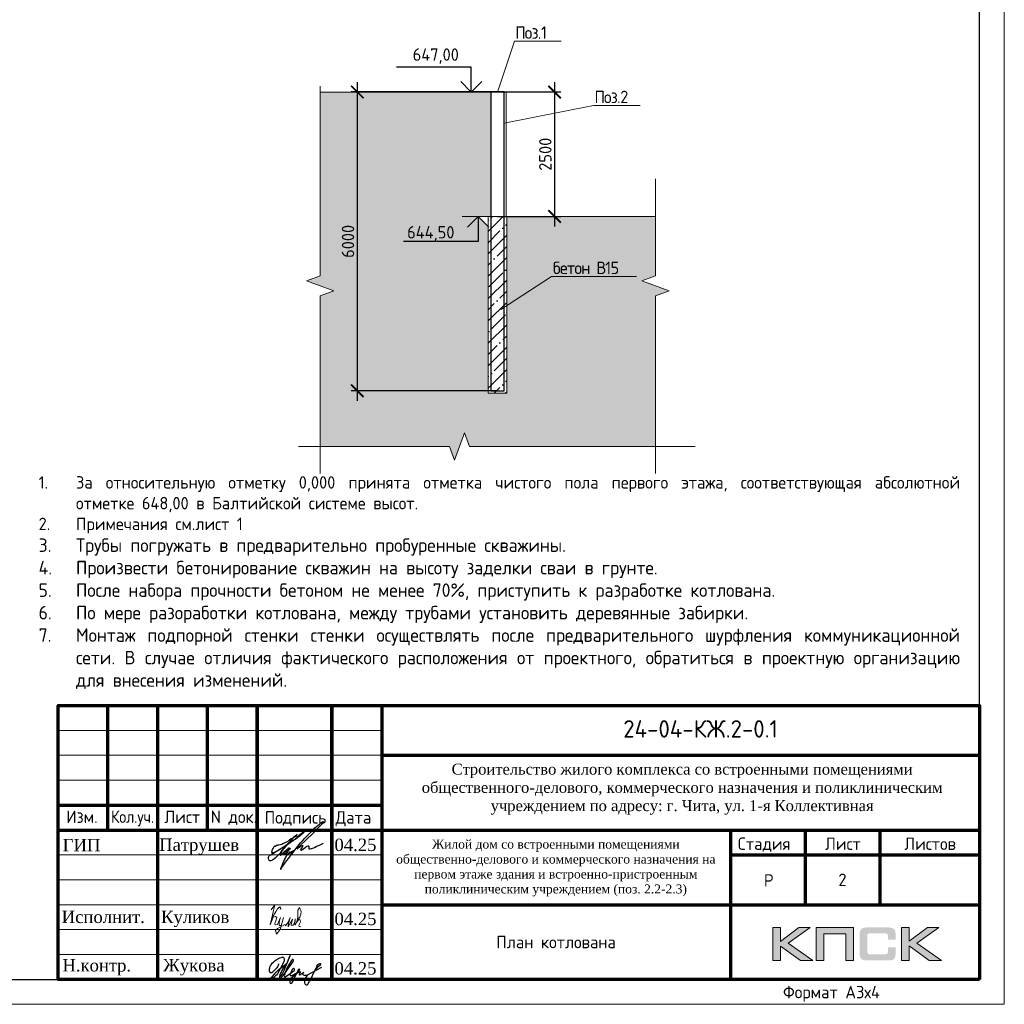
# Model space of a CAD drawing. Header units: millimetres. Extents: x -56135 to 1694203, y -446411 to -23139.
# Tile 33 of 256: x 166985 to 186755, y -156489 to -136716. Entities that reach past the tile are written whole.
import ezdxf
from ezdxf import colors
from ezdxf.entities.mleader import LeaderData, LeaderLine
from ezdxf.enums import TextEntityAlignment as Align
from ezdxf.math import Vec2, Vec3

# ---------------------------------------------------------------- set-up
doc = ezdxf.new("R2010")
doc.units = ezdxf.units.MM
for name, color, linetype, lineweight in [('0 Фундамент', 5, 'Continuous', 30), ('1 Стены', 3, 'Continuous', 30), ('A-ANNO-NOTE-2', 7, 'Continuous', 18), ('G-ANNO-DIMS', 7, 'Continuous', 9), ('G-ANNO-DIMS-1', 7, 'Continuous', 18), ('Выноски', 20, 'Continuous', 20), ('Каркасы ригель', 3, 'Continuous', 0), ('подоснова', 151, 'Continuous', 5), ('РАЗМЕРЫ', 1, 'Continuous', 9), ('Рамка', 7, 'Continuous', 70), ('Текст', 7, 'Continuous', 25), ('ТОНКИЕ', 7, 'Continuous', 9)]:
    doc.layers.add(name, color=color, linetype=linetype, lineweight=lineweight)
for name, color, linetype in [('PDF _S_NET_PROFILE_AXIS', 7, 'Continuous'), ('PDF7_Text', 7, 'Continuous'), ('PDF8_Text', 7, 'Continuous'), ('Рамка печать', 7, 'Continuous'), ('ТОЛСТЫЕ_ОСНОВНЫЕ', 6, 'Continuous'), ('ФВ-2', 7, 'Continuous')]:
    doc.layers.add(name, color=color, linetype=linetype)
doc.styles.add('GOST-2.304_Type-B', font='GOST_Common.ttf')
doc.styles.add('ISOCPEUR', font='GOST_Common.ttf', dxfattribs={"height": 450})
doc.styles.add('PDF Times New Roman', font='times.ttf')
doc.styles.add('style1', font='GOST_Common.ttf', dxfattribs={"height": 500})
doc.styles.add('ГОСТ', font='GOST_Common.ttf')
doc.dimstyles.new('СПДС', dxfattribs={"dimscale": 100, "dimtxt": 2.5, "dimasz": 2.5, "dimexe": 1.25, "dimexo": 0, "dimtad": 1, "dimdec": 0, "dimtxsty": 'GOST-2.304_Type-B', "dimblk": 'ARCHTICK', "dimcen": 2.5, "dimdle": 2, "dimadec": 0, "dimazin": 2, "dimtfac": 0.75, "dimtdec": 0, "dimtmove": 1, "dimatfit": 3, "dimfxl": 1, "dimtolj": 1, "dimarcsym": 1})

# ---------------------------------------------------------------- blocks, each defined once
blk = doc.blocks.new('*U782')
at = {"layer": 'ТОЛСТЫЕ_ОСНОВНЫЕ', "color": 6}
blk.add_lwpolyline([(20, 5), (1184, 5), (1184, 415), (20, 415)], close=True, dxfattribs=at)
at = {"layer": 'ТОНКИЕ'}
blk.add_lwpolyline([(0, 0), (1189, 0), (1189, 420), (0, 420)], close=True, dxfattribs=at)
at = {"layer": 'Текст', "style": 'style1'}
blk.add_text('Формат А3х4', height=2.5, dxfattribs=at).set_placement((1144.57, 1.2))
blk = doc.blocks.new('11')
at = {"layer": 'Выноски'}
for p, q in [((47885, 66608), (47944, 66700)), ((47944, 66700), (47962, 66737)), ((47962, 66737), (47989, 66781)), ((47989, 66781), (48016, 66806)), ((48016, 66806), (48038, 66823)), ((48038, 66823), (48060, 66786)), ((48060, 66786), (48058, 66769))]:
    blk.add_line(p, q, dxfattribs=at)
blk.add_lwpolyline([(47863, 66761), (47937, 66865), (47843, 66458), (47885, 66564), (47905, 66616), (47954, 66628), (47979, 66606), (47957, 66539), (47937, 66487), (47947, 66458), (47991, 66470), (48051, 66611), (48041, 66569), (48023, 66505), (48023, 66448), (48065, 66448), (48090, 66529), (48110, 66608), (48043, 66369), (47972, 66275), (47954, 66344), (47991, 66389), (48078, 66431), (48142, 66470), (48154, 66441), (48204, 66512), (48246, 66606), (48209, 66455), (48204, 66418), (48295, 66574), (48265, 66463), (48265, 66455), (48312, 66453), (48342, 66529), (48347, 66584), (48337, 66465), (48349, 66453), (48401, 66569), (48443, 66616), (48461, 66678), (48466, 66727), (48436, 66811), (48399, 66754), (48399, 66618), (48389, 66549), (48374, 66507), (48416, 66564), (48441, 66576), (48451, 66524), (48433, 66482), (48419, 66453), (48424, 66428), (48458, 66421)], dxfattribs=at)
blk = doc.blocks.new('яяя')
at = {"lineweight": 30}
for points in [[(345424, 110432), (345425, 110410), (345424, 110397), (345417, 110379), (345406, 110350), (345390, 110319), (345357, 110275), (345310, 110221), (345265, 110176), (345198, 110110), (345161, 110077), (345133, 110066), (345116, 110066), (345102, 110075), (345090, 110091), (345082, 110115), (345074, 110146), (345066, 110182), (345064, 110206), (345067, 110234), (345077, 110278), (345095, 110320), (345114, 110361), (345134, 110395), (345159, 110428), (345195, 110469), (345228, 110506), (345284, 110560), (345331, 110595), (345379, 110625), (345435, 110648), (345486, 110670), (345532, 110686), (345573, 110696), (345605, 110698), (345621, 110695), (345635, 110687), (345648, 110671), (345656, 110649), (345659, 110625), (345659, 110583), (345656, 110553), (345647, 110523), (345635, 110489), (345387, 110033), (345349, 109985), (345311, 109948), (345247, 109889), (345209, 109858), (345192, 109844), (345180, 109837), (345157, 109833), (345150, 109835), (345140, 109842), (345135, 109856), (345138, 109881), (345148, 109892), (345183, 109930), (345267, 110024), (345343, 110105), (345455, 110213), (345617, 110343), (345775, 110456), (345811, 110526), (345838, 110607), (345890, 110740), (345902, 110771), (345698, 110295), (345672, 110226), (345626, 110132), (345572, 110032), (345518, 109953), (345481, 109918), (345497, 110001), (345567, 110147), (345655, 110301), (345760, 110442)], [(345481, 109918), (345476, 109896), (345475, 109874), (345485, 109861), (345506, 109866), (345539, 109891), (345632, 109983), (345968, 110450), (346022, 110527), (346029, 110560), (346027, 110579), (346026, 110590), (346010, 110605), (345993, 110609), (345975, 110601), (345962, 110584), (345954, 110562), (345857, 110421), (345783, 110292), (345741, 110183), (345701, 110079), (345665, 109985), (345660, 109952), (345666, 109929), (345669, 109915), (345682, 109910), (345702, 109914), (345735, 109941), (345846, 110007), (346065, 110160), (346075, 110193), (346070, 110217), (346066, 110236), (346052, 110241), (346030, 110241), (346007, 110228), (345978, 110203), (345960, 110164), (345892, 110010), (345895, 109986), (345904, 109966), (345925, 109964), (345969, 109968), (346045, 110000), (346218, 110114), (346261, 110154), (346280, 110184), (346282, 110210), (346278, 110225), (346263, 110229), (346241, 110222), (346220, 110198), (346162, 110049), (345989, 109904), (345932, 109849), (345906, 109805), (345891, 109739), (345890, 109690), (345899, 109652), (345924, 109647), (345956, 109655), (345980, 109674), (346058, 109838), (346158, 110046), (346261, 110098), (346314, 110120), (346292, 110079), (346269, 110036), (346261, 110008), (346267, 109998), (346293, 109998), (346363, 110039), (346445, 110095), (346421, 110068), (346414, 110040), (346407, 110011), (346416, 109990), (346466, 109972), (346509, 109977), (346574, 109984), (347172, 110293)], [(346586, 109971), (346543, 109917), (346509, 109873), (346489, 109825), (346475, 109767), (346472, 109710), (346478, 109675), (346485, 109641), (346501, 109621), (346517, 109602), (346542, 109589), (346568, 109592), (346605, 109620), (346680, 109731), (346736, 109842), (346865, 110115), (346962, 110290), (346969, 110318), (346979, 110360), (347013, 110403), (347056, 110434), (347091, 110450), (347109, 110450), (347121, 110434), (347115, 110405), (347072, 110355), (347012, 110307), (346924, 110222)]]:
    blk.add_lwpolyline(points, dxfattribs=at)
blk = doc.blocks.new('A$Cd09756da')
at = {"layer": 'Рамка печать', "lineweight": 20}
h = blk.add_hatch(color=0, dxfattribs=at)
h.paths.add_polyline_path([(-3400, 1040), (-3624, 1040), (-3991, 764), (-3991, 1040), (-4146, 1040), (-4146, 378), (-3991, 378), (-3991, 669), (-3594, 378), (-3346, 378), (-3840, 728)])
h.paths.add_polyline_path([(-3122, 915), (-2683, 915), (-2683, 378), (-2529, 378), (-2529, 1040), (-2693, 1040), (-3276, 1040), (-3276, 883), (-3276, 378), (-3122, 378)])
h.paths.add_polyline_path([(-1408, 1043), (-1563, 1043), (-1563, 380), (-1408, 380), (-1408, 672), (-1011, 380), (-763, 380), (-1257, 731), (-817, 1043), (-1041, 1043), (-1408, 767)])
blk.add_hatch(color=204, dxfattribs=at).paths.add_polyline_path([(-1693, 970), (-1695, 977), (-1697, 983), (-1701, 989), (-1704, 996), (-1708, 1000), (-1712, 1005), (-1716, 1010), (-1720, 1014), (-1725, 1017), (-1731, 1021), (-1737, 1025), (-1744, 1028), (-1750, 1030), (-1758, 1033), (-1765, 1035), (-1783, 1038), (-1802, 1041), (-1823, 1043), (-1846, 1043), (-2242, 1043), (-2265, 1043), (-2285, 1041), (-2305, 1038), (-2322, 1035), (-2330, 1032), (-2338, 1030), (-2344, 1028), (-2351, 1024), (-2357, 1021), (-2363, 1017), (-2368, 1014), (-2372, 1010), (-2376, 1005), (-2380, 1000), (-2384, 996), (-2387, 989), (-2390, 983), (-2393, 976), (-2396, 970), (-2398, 962), (-2401, 946), (-2404, 928), (-2406, 908), (-2406, 887), (-2406, 538), (-2406, 516), (-2404, 496), (-2401, 478), (-2398, 461), (-2396, 454), (-2393, 447), (-2390, 440), (-2387, 434), (-2384, 429), (-2380, 423), (-2376, 419), (-2372, 414), (-2368, 410), (-2362, 406), (-2357, 403), (-2351, 399), (-2344, 396), (-2337, 394), (-2330, 391), (-2322, 389), (-2305, 385), (-2285, 383), (-2264, 381), (-2242, 380), (-1846, 380), (-1823, 381), (-1802, 382), (-1783, 385), (-1766, 389), (-1758, 391), (-1750, 393), (-1744, 396), (-1737, 399), (-1731, 402), (-1725, 406), (-1720, 410), (-1716, 414), (-1712, 418), (-1708, 423), (-1704, 428), (-1701, 434), (-1697, 440), (-1695, 446), (-1693, 454), (-1690, 461), (-1686, 478), (-1684, 496), (-1682, 516), (-1682, 538), (-1682, 647), (-1836, 647), (-1836, 558), (-1836, 552), (-1837, 546), (-1838, 540), (-1840, 535), (-1842, 530), (-1844, 526), (-1846, 522), (-1850, 519), (-1853, 515), (-1857, 513), (-1862, 511), (-1867, 508), (-1872, 507), (-1878, 506), (-1884, 506), (-1890, 505), (-2209, 505), (-2214, 506), (-2219, 506), (-2223, 508), (-2227, 511), (-2231, 513), (-2235, 516), (-2238, 519), (-2241, 523), (-2244, 528), (-2246, 532), (-2248, 536), (-2249, 541), (-2251, 551), (-2252, 560), (-2252, 878), (-2252, 884), (-2251, 889), (-2250, 894), (-2248, 899), (-2247, 903), (-2245, 906), (-2242, 910), (-2240, 913), (-2236, 916), (-2233, 919), (-2229, 921), (-2225, 922), (-2220, 923), (-2215, 924), (-2210, 925), (-2204, 925), (-1890, 925), (-1884, 925), (-1878, 924), (-1872, 923), (-1868, 921), (-1863, 919), (-1858, 917), (-1854, 914), (-1851, 911), (-1847, 907), (-1844, 903), (-1842, 899), (-1840, 894), (-1838, 889), (-1837, 884), (-1836, 878), (-1836, 872), (-1836, 799), (-1682, 799), (-1682, 887), (-1682, 908), (-1684, 928), (-1686, 946), (-1690, 962)])
at = {"layer": 'PDF _S_NET_PROFILE_AXIS', "lineweight": 30, "elevation": 0}
blk.add_lwpolyline([(-13735, 2814), (-13718, 2835), (-13697, 2852), (-13684, 2869), (-13650, 2903), (-13642, 2907), (-13638, 2916), (-13629, 2920), (-13621, 2928), (-13600, 2945), (-13583, 2958), (-13570, 2962), (-13562, 2962), (-13562, 2958), (-13566, 2949), (-13578, 2937), (-13667, 2860), (-13684, 2852), (-13701, 2835), (-13752, 2805), (-13773, 2793), (-13799, 2776), (-13803, 2772), (-13807, 2772), (-13799, 2776), (-13786, 2784), (-13782, 2784), (-13777, 2789), (-13782, 2784), (-13786, 2780), (-13794, 2776), (-13811, 2763), (-13828, 2755), (-13845, 2738), (-13887, 2708), (-13926, 2674), (-13968, 2632), (-13981, 2619), (-13985, 2611), (-13993, 2606), (-14002, 2594), (-14019, 2573), (-14031, 2551), (-14040, 2535), (-14061, 2509), (-14086, 2488), (-14141, 2433), (-14175, 2408), (-14192, 2399), (-14205, 2391), (-14230, 2382), (-14256, 2382), (-14264, 2391), (-14268, 2403), (-14273, 2429), (-14273, 2454), (-14268, 2467), (-14260, 2479), (-14247, 2492), (-14222, 2505), (-14213, 2513), (-14197, 2522), (-14175, 2535), (-14163, 2539), (-14150, 2551), (-14133, 2560), (-14116, 2573), (-14074, 2598), (-14027, 2628), (-13985, 2653), (-13947, 2678), (-13930, 2691), (-13917, 2700), (-13904, 2704), (-13896, 2712), (-13896, 2708), (-13904, 2704), (-13909, 2700), (-13921, 2691), (-13938, 2678), (-13976, 2657), (-14061, 2602), (-14103, 2577), (-14137, 2560), (-14150, 2551), (-14163, 2547), (-14171, 2543), (-14180, 2543), (-14192, 2539), (-14201, 2543), (-14205, 2547), (-14205, 2564), (-14201, 2577), (-14201, 2590), (-14197, 2606), (-14184, 2632), (-14167, 2657), (-14158, 2666), (-14154, 2674), (-14141, 2678), (-14108, 2695), (-14095, 2695), (-14086, 2700), (-14074, 2704), (-14010, 2717), (-13985, 2729), (-13964, 2738), (-13926, 2755), (-13904, 2763), (-13883, 2776), (-13866, 2789), (-13854, 2801), (-13820, 2827), (-13794, 2839), (-13782, 2848), (-13765, 2860), (-13731, 2890), (-13714, 2903), (-13705, 2911), (-13701, 2911), (-13710, 2894), (-13735, 2869), (-13748, 2860), (-13782, 2835), (-13794, 2827), (-13807, 2814), (-13832, 2784), (-13845, 2772), (-13849, 2763), (-13866, 2742), (-13879, 2733), (-13892, 2717), (-13896, 2712), (-13896, 2708), (-13900, 2704), (-13909, 2700), (-13921, 2687), (-13943, 2662), (-13955, 2649), (-13968, 2632), (-13976, 2619), (-13985, 2611), (-13989, 2606), (-13985, 2611), (-13981, 2611), (-13985, 2606), (-13993, 2585), (-14002, 2581), (-14006, 2573), (-14010, 2568), (-14036, 2518), (-14036, 2505), (-14040, 2496), (-14036, 2492), (-14031, 2492), (-14019, 2505), (-14006, 2513), (-13951, 2568), (-13917, 2594), (-13904, 2606), (-13892, 2611), (-13887, 2619), (-13875, 2632), (-13871, 2640), (-13862, 2640), (-13862, 2636), (-13879, 2619), (-13896, 2598), (-13921, 2577), (-13934, 2568), (-13947, 2556), (-13951, 2556), (-13959, 2551), (-13964, 2543), (-13964, 2522), (-13959, 2518), (-13951, 2518), (-13938, 2526), (-13921, 2543), (-13913, 2556), (-13904, 2564), (-13879, 2594), (-13862, 2611), (-13854, 2623), (-13841, 2628), (-13837, 2632), (-13832, 2632), (-13845, 2619), (-13854, 2606), (-13866, 2598), (-13887, 2573), (-13904, 2551), (-13913, 2543), (-13917, 2535), (-13921, 2522), (-13921, 2509), (-13917, 2505), (-13904, 2501), (-13900, 2505), (-13892, 2522), (-13879, 2535), (-13858, 2551), (-13849, 2560), (-13837, 2560), (-13832, 2551), (-13832, 2526), (-13828, 2526), (-13820, 2530), (-13807, 2539), (-13782, 2564), (-13773, 2577), (-13769, 2581), (-13769, 2585), (-13773, 2585), (-13777, 2581), (-13786, 2577), (-13811, 2560), (-13841, 2539), (-13879, 2513), (-13887, 2509), (-13900, 2505), (-13909, 2496), (-13926, 2471), (-13934, 2450), (-13955, 2412), (-13972, 2369), (-13993, 2323), (-14010, 2272), (-14019, 2251), (-14031, 2225), (-14031, 2213), (-14027, 2213), (-14023, 2217), (-14019, 2225), (-14010, 2238), (-14006, 2247), (-13998, 2259), (-13972, 2293), (-13955, 2319), (-13934, 2352), (-13904, 2386), (-13875, 2429), (-13816, 2509), (-13782, 2551), (-13752, 2590), (-13727, 2623), (-13701, 2653), (-13684, 2678), (-13663, 2704), (-13629, 2746), (-13595, 2784), (-13553, 2827), (-13464, 2920), (-13418, 2962), (-13380, 3004), (-13341, 3043), (-13308, 3072), (-13278, 3098), (-13253, 3119), (-13231, 3136), (-13214, 3148), (-13202, 3157), (-13193, 3165), (-13185, 3165), (-13185, 3170), (-13176, 3174), (-13176, 3153), (-13185, 3140), (-13193, 3131), (-13197, 3123), (-13295, 3026), (-13320, 2996), (-13354, 2966), (-13540, 2780), (-13617, 2712), (-13672, 2657), (-13680, 2645), (-13689, 2636), (-13697, 2632), (-13701, 2628), (-13701, 2623), (-13697, 2623), (-13689, 2628), (-13676, 2640), (-13646, 2657), (-13633, 2670), (-13621, 2674), (-13612, 2683), (-13595, 2691), (-13583, 2691), (-13583, 2683), (-13591, 2666), (-13600, 2653), (-13617, 2632), (-13621, 2619), (-13625, 2611), (-13629, 2606), (-13629, 2602), (-13621, 2594), (-13617, 2598), (-13612, 2598), (-13604, 2602), (-13591, 2611), (-13540, 2649), (-13502, 2674), (-13477, 2683), (-13473, 2683), (-13468, 2678), (-13468, 2640), (-13464, 2628), (-13460, 2619), (-13451, 2615), (-13443, 2619), (-13435, 2619), (-13409, 2628), (-13367, 2645), (-13337, 2657), (-13308, 2674), (-13265, 2691), (-13223, 2712), (-13168, 2738)], dxfattribs=at)
at = {"layer": 'Рамка', "color": 7}
for p, q in [((-17500, 3000), (-17500, 5500)), ((-15500, 3000), (-15500, 5500)), ((-12000, 4500), (0, 4500)), ((-18500, 3500), (-12000, 3500)), ((-18500, 3000), (0, 3000)), ((-3500, 3000), (-3500, 1500)), ((-2000, 3000), (-2000, 1500)), ((-5000, 2500), (0, 2500)), ((-5000, 2500), (0, 2500)), ((-12000, 1500), (0, 1500))]:
    blk.add_line(p, q, dxfattribs=at)
at = {"layer": 'Рамка'}
for p, q in [((-16500, 0), (-16500, 5500)), ((-14500, 0), (-14500, 5500)), ((-14500, 5500), (-14500, 0)), ((-13000, 5500), (-13000, 0)), ((-13000, 0), (-13000, 5500)), ((-12000, 5500), (-12000, 0)), ((-5000, 3000), (-5000, 0))]:
    blk.add_line(p, q, dxfattribs=at)
at = {"layer": 'Рамка', "color": 7, "lineweight": 15}
for p, q in [((-18500, 5000), (-12000, 5000)), ((-18500, 4500), (-12000, 4500)), ((-18500, 4000), (-12000, 4000)), ((-18500, 2500), (-12000, 2500)), ((-18500, 2000), (-12000, 2000)), ((-18500, 1500), (-12000, 1500)), ((-18500, 1000), (-12000, 1000)), ((-18500, 500), (-12000, 500))]:
    blk.add_line(p, q, dxfattribs=at)
at = {"layer": 'Рамка'}
blk.add_lwpolyline([(0, 0), (-18500, 0), (-18500, 5500), (0, 5500)], close=True, dxfattribs=at)
at = {"layer": 'Рамка печать', "color": 0, "lineweight": 20}
for points in [[(-4146, 378), (-4146, 1040), (-3991, 1040), (-3991, 764), (-3624, 1040), (-3400, 1040), (-3840, 728), (-3346, 378), (-3594, 378), (-3991, 669), (-3991, 378), (-4146, 378)], [(-3122, 378), (-3122, 915), (-2683, 915), (-2683, 378), (-2529, 378), (-2529, 1040), (-2693, 1040), (-3276, 1040), (-3276, 883), (-3276, 378), (-3122, 378)], [(-1563, 380), (-1563, 1043), (-1408, 1043), (-1408, 767), (-1041, 1043), (-817, 1043), (-1257, 731), (-763, 380), (-1011, 380), (-1408, 672), (-1408, 380), (-1563, 380)]]:
    blk.add_lwpolyline(points, close=True, dxfattribs=at)
at = {"color": 2, "lineweight": 60, "xscale": 0.5, "yscale": 0.5, "zscale": 0.5}
blk.add_blockref('яяя', (-186789, -54904), dxfattribs=at)
at = {"layer": 'Выноски', "color": 0}
blk.add_blockref('11', (-62086, -65365), dxfattribs=at)
at = {"layer": 'PDF7_Text', "char_height": 248, "attachment_point": 7, "style": 'PDF Times New Roman'}
for s, insert in [('Патрушев', (-16471, 2500)), ('04.25', (-12950, 2573)), ('04.25', (-12950, 1085)), ('Жукова', (-16392, 79)), ('04.25', (-12950, 93))]:
    blk.add_mtext(s, dxfattribs=dict(at, insert=insert))
at = {"layer": 'PDF7_Text', "insert": (-11946, 1667), "char_height": 180, "width": 6881.02, "attachment_point": 7, "style": 'PDF Times New Roman'}
blk.add_mtext('\\pxqc;Жилой дом со встроенными помещениями общественно-делового и коммерческого назначения на первом этаже здания и встроенно-пристроенным поликлиническим учреждением (поз. 2.2-2.3)', dxfattribs=at)
at = {"layer": 'PDF7_Text', "insert": (-16432, 1050), "char_height": 247.95, "attachment_point": 7, "style": 'PDF Times New Roman'}
blk.add_mtext_dynamic_manual_height_columns('{\\C256;Куликов}', width=2000, gutter_width=1250, heights=[0], dxfattribs=at)
at = {"layer": 'PDF8_Text', "char_height": 248, "attachment_point": 7, "style": 'PDF Times New Roman'}
for s, insert in [('ГИП', (-18407, 2573)), ('Исполнит.', (-18427, 1127)), ('Н.контр.', (-18413, 79))]:
    blk.add_mtext(s, dxfattribs=dict(at, insert=insert))
at = {"layer": 'Текст', "color": 7, "style": 'ГОСТ'}
blk.add_text('24-04-КЖ.2-0.1', height=350, dxfattribs=at).set_placement((-5599, 5031), align=Align.MIDDLE_CENTER)
for s, p in [('Изм.', (-18336, 3141)), ('Лист', (-16365, 3139)), ('N док.', (-15435, 3141)), ('Подпись', (-14351, 3127)), ('Дата', (-12929, 3127)), ('Стадия', (-4850, 2600)), ('Лист', (-3100, 2600)), ('Листов', (-1508, 2600)), ('Р', (-4328, 1863))]:
    blk.add_text(s, height=250, dxfattribs=at).set_placement(p)
at = {"layer": 'Текст', "color": 7, "style": 'ГОСТ', "width": 0.9}
blk.add_text('Кол.уч.', height=250, dxfattribs=at).set_placement((-17435, 3143))
at = {"layer": 'Текст', "color": 7, "insert": (-11741, 4333), "char_height": 220, "attachment_point": 1, "style": 'ГОСТ'}
blk.add_mtext_dynamic_manual_height_columns('\\pxqc;{\\fTimes New Roman|b0|i0|c204|p18;\\C256;Строительство жилого комплекса со встроенными помещениями общественного-делового, коммерческого назначения и поликлиническим учреждением по адресу: г. Чита, ул. 1-я Коллективная}', width=11543.07, gutter_width=12.5, heights=[0], dxfattribs=at)
blk = doc.blocks.new('*T40')
at = {"layer": 'Каркасы ригель', "color": 0, "linetype": 'ByBlock', "lineweight": -2, "transparency": 16777216}
for p, q in [((0, 0), (1500, 0)), ((0, -1000), (1500, -1000))]:
    blk.add_line(p, q, dxfattribs=at)
at = {"layer": 'Каркасы ригель', "color": 0, "linetype": 'ByBlock', "lineweight": 50, "transparency": 16777216}
for p, q in [((0, 0), (0, -1000)), ((1500, 0), (1500, -1000))]:
    blk.add_line(p, q, dxfattribs=at)
at = {"layer": 'Каркасы ригель', "color": 0, "linetype": 'Continuous', "lineweight": 0, "transparency": 16777216, "insert": (750, -500), "char_height": 250, "width": 1000, "attachment_point": 5, "style": 'ГОСТ'}
blk.add_mtext('2', dxfattribs=at)
blk = doc.blocks.new('Высотные отметки - Вверх-711287-Разрез 3-3')
at = {"layer": '0 Фундамент'}
for p, q in [((13237, 8150), (14737, 8150)), ((13237, 7650), (13237, 8150))]:
    blk.add_line(p, q, dxfattribs=at)
at = {"layer": 'A-ANNO-NOTE-2'}
for q in [(13025, 7862), (13449, 7862)]:
    blk.add_line((13237, 7650), q, dxfattribs=at)
blk = doc.blocks.new('_ArchTick')
at = {"color": 0, "linetype": 'ByBlock', "const_width": 0.15}
blk.add_lwpolyline([(-0.5, -0.5), (0.5, 0.5)], dxfattribs=at)
blk = doc.blocks.new('*D1521')
at = {"layer": 'DEFPOINTS', "color": 0, "transparency": 16777216}
for p in [(176579, -138168), (176579, -140668), (177726, -140668)]:
    blk.add_point(p, dxfattribs=at)
at = {"layer": 'РАЗМЕРЫ', "color": 0, "lineweight": -2, "transparency": 16777216}
for p, q in [((177726, -137968), (177726, -140868)), ((176579, -138168), (177851, -138168)), ((176579, -140668), (177851, -140668))]:
    blk.add_line(p, q, dxfattribs=at)
at = {"layer": 'РАЗМЕРЫ', "color": 0, "lineweight": -2, "transparency": 16777216, "xscale": 250, "yscale": 250, "zscale": 250}
for p, rotation in [((177726, -138168), 90), ((177726, -140668), 270)]:
    blk.add_blockref('_ArchTick', p, dxfattribs=dict(at, rotation=rotation))
at = {"layer": 'РАЗМЕРЫ', "color": 0, "transparency": 16777216, "insert": (177539, -139418), "char_height": 250, "attachment_point": 5, "rotation": 90, "style": 'GOST-2.304_Type-B'}
blk.add_mtext('\\A1;2500', dxfattribs=at)
blk = doc.blocks.new('*D1522')
at = {"layer": 'DEFPOINTS', "color": 0, "transparency": 16777216}
for p in [(176715, -138168), (173764, -144168), (176579, -144168)]:
    blk.add_point(p, dxfattribs=at)
at = {"layer": 'РАЗМЕРЫ', "color": 0, "lineweight": -2, "transparency": 16777216}
for p, q in [((173764, -137968), (173764, -144368)), ((176715, -138168), (173639, -138168)), ((176579, -144168), (173639, -144168))]:
    blk.add_line(p, q, dxfattribs=at)
at = {"layer": 'РАЗМЕРЫ', "color": 0, "lineweight": -2, "transparency": 16777216, "xscale": 250, "yscale": 250, "zscale": 250}
for p, rotation in [((173764, -138168), 90), ((173764, -144168), 270)]:
    blk.add_blockref('_ArchTick', p, dxfattribs=dict(at, rotation=rotation))
at = {"layer": 'РАЗМЕРЫ', "color": 0, "transparency": 16777216, "insert": (173577, -141168), "char_height": 250, "attachment_point": 5, "rotation": 90, "style": 'GOST-2.304_Type-B'}
blk.add_mtext('\\A1;6000', dxfattribs=at)
blk = doc.blocks.new('_None')

msp = doc.modelspace()

# ---------------------------------------------------------------- hatches: boundary and pattern name
at = {"layer": 'ФВ-2', "true_color": 0x006272}
h = msp.add_hatch(dxfattribs=at)
h.set_pattern_fill('AR-SAND', color=146, scale=5)
h.set_pattern_definition([(37.5, (4711.34, -2832.19), (-8.00016, 244.70662), [0, -193.04, 0, -215.9, 0, -206.375]), (7.5, (4711.34, -2832.2), (224.76164, 358.41255), [0, -104.14, 0, -173.99, 0, -66.675]), (327.5, (4555.13, -2832.19), (395.49619, 0.7186), [0, -63.5, 0, -228.6, 0, -298.45]), (317.5, (4555.13, -2832.2), (381.77823, 111.46466), [0, -31.75, 0, -149.86, 0, -171.45])])
h.paths.add_polyline_path([(176442.3, -138168.4), (173020.8, -138168.4), (173020.8, -141861.6), (172746, -141961.6), (173295.5, -142161.6), (173020.8, -142261.6), (173020.8, -145287.6), (175616.9, -145287.6), (175716.9, -145562.3), (175916.9, -145012.8), (176016.9, -145287.6), (179752.3, -145287.6), (179752.3, -142261.6), (180027, -142161.6), (179477.6, -141961.6), (179752.3, -141861.6), (179752.3, -140668.4), (176765.3, -140668.4), (176765.3, -144218.4), (176392.3, -144218.4), (176392.3, -140870.9), (176189.7, -140668.4), (176442.3, -140668.4)])
h.paths.add_polyline_path([(173840.1, -141580.9), (173840.1, -140755.9), (173289, -140755.9), (173289, -141580.9)], flags=24)
h.paths.add_polyline_path([(174664.3, -141223.3), (175801.8, -141223.3), (175801.8, -140672.2), (174664.3, -140672.2)], flags=24)
at = {"layer": 'ФВ-2'}
h = msp.add_hatch(dxfattribs=at)
h.set_pattern_fill('ANSI35', color=256, scale=50)
h.set_pattern_definition([(45, (4711.34, -2832.2), (-224.5064, 224.5064), []), (45, (4935.84, -2832.2), (-224.5064, 224.5064), [396.875, -79.375, 0, -79.375])])
h.paths.add_polyline_path([(176715.3, -140668.4), (176442.3, -140668.4), (176442.3, -144168.4), (176715.3, -144168.4)], flags=17)
h.paths.add_polyline_path([(176765.3, -140668.4), (176715.3, -140668.4), (176715.3, -144168.4), (176442.3, -144168.4), (176442.3, -140668.4), (176392.3, -140668.4), (176392.3, -144218.4), (176765.3, -144218.4)])

# ---------------------------------------------------------------- linework, layer by layer
at = {"layer": '1 Стены', "color": 7, "linetype": 'Continuous', "lineweight": 0}
for points in [[(173020.8, -138053.2), (173020.8, -141861.6), (172746, -141961.6), (173295.5, -142161.6), (173020.8, -142261.6), (173020.8, -145828.8)], [(179752.3, -139910.5), (179752.3, -141861.6), (179477.6, -141961.6), (180027, -142161.6), (179752.3, -142261.6), (179752.3, -145828.8)], [(180545.4, -145287.6), (176016.9, -145287.6), (175916.9, -145012.8), (175716.9, -145562.3), (175616.9, -145287.6), (172581.1, -145287.6)]]:
    msp.add_lwpolyline(points, dxfattribs=at)
at = {"layer": 'РАЗМЕРЫ'}
for p, q in [((176442.3, -138168.4), (173020.8, -138168.4)), ((176442.3, -138168.4), (174150, -138168.4)), ((176715.3, -140668.4), (179752.3, -140668.4))]:
    msp.add_line(p, q, dxfattribs=at)
at = {"layer": 'РАЗМЕРЫ', "color": 1}
for p, q in [((176442.3, -138168.4), (175645.1, -138168.4)), ((176578.8, -140668.4), (175871.7, -140668.4))]:
    msp.add_line(p, q, dxfattribs=at)
at = {"layer": 'РАЗМЕРЫ', "lineweight": 30}
msp.add_lwpolyline([(176442.3, -138168.4), (176442.3, -144168.4), (176715.3, -144168.4), (176715.3, -138168.4), (176442.3, -138168.4)], dxfattribs=at)
at = {"layer": 'РАЗМЕРЫ'}
for points in [[(176715.3, -138168.4), (176750.7, -138168.4), (176750.7, -140668.4), (176715.3, -140668.4)], [(176442.3, -140668.4), (176715.3, -140668.4), (176715.3, -144168.4), (176442.3, -144168.4)]]:
    msp.add_lwpolyline(points, close=True, dxfattribs=at)
msp.add_lwpolyline([(176765.3, -140668.4), (176765.3, -144218.4), (176392.3, -144218.4), (176392.3, -140668.4)], dxfattribs=at)

# ---------------------------------------------------------------- block references
at = {"xscale": 100, "yscale": 100, "zscale": 100}
msp.add_blockref('*U782', (67855.3, -156489), dxfattribs=at)
at = {"lineweight": 50, "ltscale": 100}
msp.add_blockref('A$Cd09756da', (186255.3, -155989), dxfattribs=at)
msp.add_blockref('*T40', (182755.3, -153489))
at = {"layer": 'G-ANNO-DIMS', "xscale": -1}
msp.add_blockref('Высотные отметки - Вверх-711287-Разрез 3-3', (189290, -145818.4), dxfattribs=at)
at = {"layer": 'G-ANNO-DIMS', "rotation": 180}
msp.add_blockref('Высотные отметки - Вверх-711287-Разрез 3-3', (189426.5, -133018.4), dxfattribs=at)

# ---------------------------------------------------------------- texts
at = {"ltscale": 100, "insert": (165864.6, -145883.3), "char_height": 250, "attachment_point": 1, "style": 'ГОСТ'}
msp.add_mtext_dynamic_manual_height_columns('\\pxi-3,l9,sm1,qj,t9;1.^IЗа относительную отметку 0,000 принята отметка чистого пола первого этажа, соответствующая абсолютной отметке 648,00 в Балтийской системе высот.\\P2.^IПримечания см.лист 1\\P{\\H1.08333x;3.^IТрубы погружать в предварительно пробуренные скважины.\\P4.^IПроизвести бетонирование скважин на высоту заделки сваи в грунте.\\P5.^IПосле набора прочности бетоном не менее 70%, приступить к разработке котлована.\\P6.^IПо мере разоработки котлована, между трубами установить деревянные забирки.\\P7.^IМонтаж подпорной стенки стенки осуществлять после предварительного шурфления коммуникационной сети. В случае отличия фактического расположения от проектного, обратиться в проектную организацию для внесения изменений.}', width=19942.663, gutter_width=12.5, heights=[0], dxfattribs=at)
at = {"layer": 'G-ANNO-DIMS-1', "char_height": 250, "width": 1150.283, "line_spacing_factor": 1.149209, "style": 'ISOCPEUR'}
for s, insert, attachment_point in [('647,00', (175803.2, -137291.8), 3), ('644,50', (175714.3, -141168.4), 9)]:
    msp.add_mtext(s, dxfattribs=dict(at, insert=insert, attachment_point=attachment_point))
at = {"layer": 'Текст', "color": 7, "insert": (174255.3, -154489), "char_height": 250, "attachment_point": 1, "style": 'ГОСТ'}
msp.add_mtext_dynamic_manual_height_columns('\\pxsm1.5,qc;\\PПлан котлована', width=7000, gutter_width=12.5, heights=[1500], dxfattribs=at)

# ---------------------------------------------------------------- dimensions: what is measured, and where the dimension line sits
at = {"layer": 'РАЗМЕРЫ'}
for base, p1, p2, picture, middle in [((173764.4, -144168.4), (176715.3, -138168.4), (176578.8, -144168.4), '*D1522', (173576.9, -141168.4)), ((177726.1, -140668.4), (176578.8, -138168.4), (176578.8, -140668.4), '*D1521', (177538.6, -139418.4))]:
    dim = msp.add_linear_dim(base=base, p1=p1, p2=p2, angle=90, dimstyle='СПДС', dxfattribs=at)
    dim.commit()
    dim.dimension.update_dxf_attribs({"geometry": picture, "text_midpoint": middle})

# ---------------------------------------------------------------- leaders
at = {"layer": 'подоснова', "color": 4, "ltscale": 0.3}
ml = msp.add_multileader_mtext('Standard', dxfattribs=at)
ml.set_content('{\\T0.9;Поз.1}', color=4, style='GOST-2.304_Type-B')
ml.set_leader_properties(color=256, linetype='ByLayer', lineweight=15)
ml.set_arrow_properties(name='NONE')
ml.build(insert=Vec2(0, 0))
ml.multileader.update_dxf_attribs({"text_left_attachment_type": 6, "text_right_attachment_type": 6, "dogleg_length": 0.1, "arrow_head_size": 18})
ctx = ml.context
ctx.base_point, ctx.char_height, ctx.arrow_head_size, ctx.landing_gap_size, ctx.plane_origin = Vec3(176920.5, -137150.1), 250, 18, 20, Vec3(179334.1, -136914.5)
ctx.left_attachment, ctx.right_attachment, ctx.text_align_type = 6, 6, 1
notes = []
notes.append((ctx, [(1, (1, 1, 0), (176920.4, -137150.1), (1, 0), 0.1, [(0, [(176578.8, -138168.4)], 0, [])])]))
ctx.mtext.insert, ctx.mtext.width, ctx.mtext.alignment, ctx.mtext.flow_direction = Vec3(177247.3, -136850.1), 4075.871, 2, 5
ml = msp.add_multileader_mtext('Standard', dxfattribs=at)
ml.set_content('{\\T0.9;Поз.2}', color=4, style='GOST-2.304_Type-B')
ml.set_leader_properties(color=256, linetype='ByLayer', lineweight=15)
ml.set_arrow_properties(name='NONE')
ml.build(insert=Vec2(0, 0))
ml.multileader.update_dxf_attribs({"text_left_attachment_type": 6, "text_right_attachment_type": 6, "dogleg_length": 0.1, "arrow_head_size": 18})
ctx = ml.context
ctx.base_point, ctx.char_height, ctx.arrow_head_size, ctx.landing_gap_size, ctx.plane_origin = Vec3(178506.6, -138442.3), 250, 18, 20, Vec3(181111.9, -138686.3)
ctx.left_attachment, ctx.right_attachment, ctx.text_align_type = 6, 6, 1
notes.append((ctx, [(1, (1, 1, 0), (178506.5, -138442.3), (1, 0), 0.1, [(0, [(176715.3, -138793.5)], 0, [])])]))
ctx.mtext.insert, ctx.mtext.width, ctx.mtext.alignment, ctx.mtext.flow_direction = Vec3(178858.5, -138142.3), 4075.871, 2, 5
ml = msp.add_multileader_mtext('Standard', dxfattribs=at)
ml.set_content('{\\T0.9;бетон В15}', color=4, style='GOST-2.304_Type-B')
ml.set_leader_properties(color=256, linetype='ByLayer', lineweight=15)
ml.set_arrow_properties(name='NONE')
ml.build(insert=Vec2(0, 0))
ml.multileader.update_dxf_attribs({"text_left_attachment_type": 6, "text_right_attachment_type": 6, "dogleg_length": 0.1, "arrow_head_size": 18})
ctx = ml.context
ctx.base_point, ctx.char_height, ctx.arrow_head_size, ctx.landing_gap_size, ctx.plane_origin = Vec3(177664.4, -141875.4), 250, 18, 20, Vec3(181040.5, -142426.5)
ctx.left_attachment, ctx.right_attachment, ctx.text_align_type = 6, 6, 1
notes.append((ctx, [(1, (1, 1, 0), (177664.3, -141875.4), (1, 0), 0.1, [(0, [(176643.9, -142533.7)], 0, [])])]))
ctx.mtext.insert, ctx.mtext.width, ctx.mtext.alignment, ctx.mtext.flow_direction = Vec3(178348.2, -141575.4), 4075.871, 2, 5
for ctx, leaders in notes:
    for number, flags, end, landing, length, lines in leaders:
        leader = LeaderData()
        leader.index, (leader.has_last_leader_line, leader.has_dogleg_vector, leader.attachment_direction) = number, flags
        leader.last_leader_point, leader.dogleg_vector, leader.dogleg_length = Vec3(end), Vec3(landing), length
        for number, points, colour, breaks in lines:
            line = LeaderLine()
            line.index, line.vertices, line.color, line.breaks = number, Vec3.list(points), colors.encode_raw_color(colour), breaks
            leader.lines.append(line)
        ctx.leaders.append(leader)

doc.saveas('drawing.dxf')
